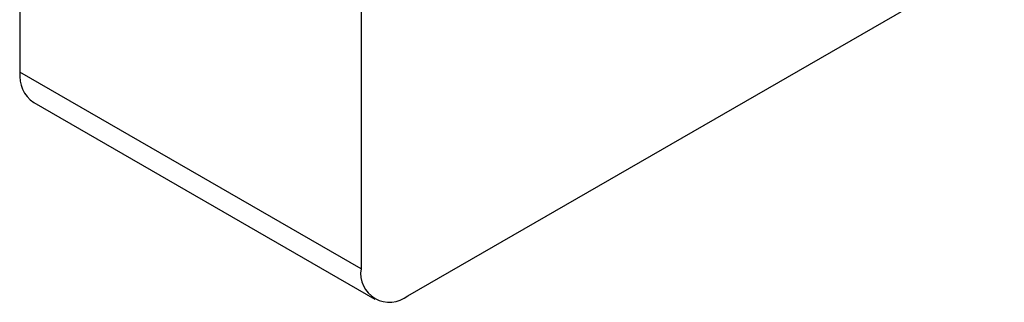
# Paper-space layout 'Sheet1' of a CAD drawing. Header units: millimetres. Extents: x -80341 to 21249, y 0 to 26255.
# Tile 21 of 154: x 6256.16 to 6272.49, y 8647.51 to 8652.21. Entities that reach past the tile are written whole.
import ezdxf

# ---------------------------------------------------------------- set-up
doc = ezdxf.new("R2010")
doc.units = ezdxf.units.MM
doc.linetypes.add('SLD-Sólida', pattern=[0])

psp = doc.layouts.new('Sheet1')

# ---------------------------------------------------------------- linework, layer by layer
at = {"color": 7, "linetype": 'SLD-Sólida', "lineweight": 25, "ltscale": 25}
for p, q in [((6256.164, 8706.696), (6256.164, 8651.334)), ((6261.821, 8703.43), (6261.821, 8648.069)), ((6262.599, 8647.619), (6272.491, 8653.33)), ((6261.821, 8648.069), (6256.164, 8651.334)), ((6256.392, 8650.831), (6262.049, 8647.565))]:
    psp.add_line(p, q, dxfattribs=at)
at = {"color": 7, "linetype": 'SLD-Sólida', "lineweight": 25, "ltscale": 625}
for centre, radius, start, end in [((6256.687, 8651.268), 0.527, 172.7442, 235.9436), ((6262.295, 8647.992), 0.48, 170.786, 309.2033)]:
    psp.add_arc(centre, radius, start, end, dxfattribs=at)

doc.saveas('drawing.dxf')
